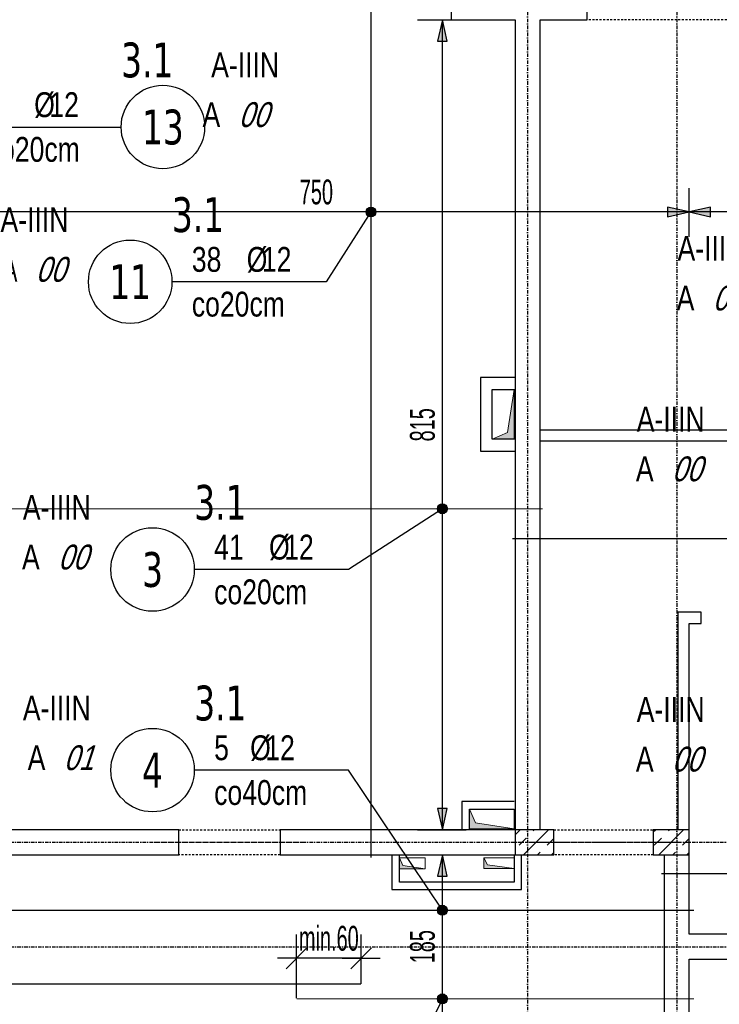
# Model space of a CAD drawing. Header units: millimetres. Extents: x -796 to 5328, y -12126 to -7292.
# Tile 18 of 25: x 1300 to 2004, y -9181 to -8191. Entities that reach past the tile are written whole.
import ezdxf
from ezdxf.enums import TextEntityAlignment as Align

# ---------------------------------------------------------------- set-up
doc = ezdxf.new("R2010")
doc.units = ezdxf.units.MM
doc.header["$LTSCALE"] = 10
doc.linetypes.add('MO', pattern=[0.7, 0.35, -0.17, 0.01, -0.17])
doc.linetypes.add('MP', pattern=[0.36, 0.2, -0.16])
for name, color, linetype in [('BA_szr', 1, 'Continuous'), ('BA_wym', 1, 'Continuous'), ('BD_lpm', 1, 'MP'), ('BD_osm', 1, 'MO'), ('BD_wic', 1, 'Continuous'), ('BD_wig', 3, 'Continuous'), ('BZ_odn', 1, 'Continuous'), ('BZ_opi1', 7, 'Continuous'), ('BZ_opi2', 4, 'Continuous'), ('BZ_P_wid', 3, 'Continuous'), ('BZ_wym', 1, 'Continuous')]:
    doc.layers.add(name, color=color, linetype=linetype)
doc.layers.add('BZ_pom', color=6, linetype='Continuous', plot=False)
doc.layers.add('Nowe_A-Przebicia_Nr_pióra__1', color=7, linetype='Continuous', lineweight=13)
doc.layers.add('Nowe_A-Ściany-Zewnętrzne_Nr_pióra__47', color=7, linetype='Continuous', lineweight=15)
doc.layers.add('Nowe_A-Przebicia_Nr_pióra__102', color=7, linetype='Continuous', lineweight=5, true_color=0xcccccc)
doc.styles.add('BIKTBG', font='tahoma.ttf', dxfattribs={"width": 0.85})
doc.styles.add('BIKTS', font='bikromsw.shx', dxfattribs={"width": 0.8})
doc.styles.add('BIKWYM', font='bikromsw.shx', dxfattribs={"width": 0.6})
doc.dimstyles.new('BA_KR_100_cm', dxfattribs={"dimtxt": 25, "dimasz": 1.666667, "dimexe": 24, "dimexo": 0, "dimgap": 0, "dimtad": 0, "dimdec": 1, "dimrnd": 0.5, "dimzin": 9, "dimdsep": 46, "dimtxsty": 'BIKWYM', "dimblk": 'WYM-KR', "dimcen": 0, "dimdle": 20, "dimclrd": 256, "dimclre": 256, "dimclrt": 2, "dimadec": 0, "dimazin": 0, "dimtfac": 0.033333, "dimtdec": 1, "dimtmove": 0, "dimatfit": 3, "dimldrblk": 'WYM-KR', "dimfxl": 25, "dimfxlon": 1, "dimtvp": 0.8, "dimtolj": 1, "dimarcsym": 0})
doc.dimstyles.new('BZ_KP_100_cm', dxfattribs={"dimtxt": 25, "dimasz": 1.666667, "dimexe": 24, "dimexo": 0, "dimgap": 0, "dimtad": 0, "dimdec": 1, "dimrnd": 0.5, "dimzin": 9, "dimdsep": 46, "dimtxsty": 'BIKWYM', "dimblk": 'WYM-KR', "dimblk1": 'WYM-KP', "dimblk2": 'WYM-KP', "dimsah": 1, "dimcen": 0, "dimdle": 20, "dimclrd": 256, "dimclre": 256, "dimclrt": 7, "dimadec": 0, "dimazin": 0, "dimtfac": 0.033333, "dimtdec": 1, "dimtmove": 0, "dimatfit": 3, "dimldrblk": 'WYM-KP', "dimfxl": 1, "dimtvp": 0.8, "dimtolj": 1, "dimarcsym": 0})
doc.dimstyles.new('BZ_KR_100_cm', dxfattribs={"dimtxt": 25, "dimasz": 1.666667, "dimexe": 24, "dimexo": 0, "dimgap": 0, "dimtad": 0, "dimdec": 1, "dimrnd": 0.5, "dimzin": 9, "dimdsep": 46, "dimtxsty": 'BIKWYM', "dimblk": 'WYM-KR', "dimcen": 0, "dimdle": 20, "dimclrd": 256, "dimclre": 256, "dimclrt": 7, "dimadec": 0, "dimazin": 0, "dimtfac": 0.033333, "dimtdec": 1, "dimtmove": 0, "dimatfit": 3, "dimldrblk": 'WYM-KR', "dimfxl": 1, "dimtvp": 0.8, "dimtolj": 1, "dimarcsym": 0})
doc.dimstyles.new('BZ_ST_100_cm', dxfattribs={"dimtxt": 25, "dimasz": 1.666667, "dimexe": 24, "dimexo": 0, "dimgap": 0, "dimtad": 0, "dimdec": 1, "dimrnd": 0.5, "dimdsep": 46, "dimtxsty": 'BIKWYM', "dimblk": 'WYM-ST', "dimcen": 0, "dimdle": 20, "dimclrd": 256, "dimclre": 256, "dimclrt": 7, "dimadec": 0, "dimazin": 0, "dimtfac": 0.033333, "dimtdec": 1, "dimtix": 1, "dimtmove": 2, "dimatfit": 3, "dimldrblk": 'WYM-ST', "dimfxl": 25, "dimfxlon": 1, "dimtvp": 0.8, "dimtolj": 1, "dimtzin": 0, "dimarcsym": 0})

# ---------------------------------------------------------------- blocks, each defined once
blk = doc.blocks.new('WYM-KR')
at = {"color": 7, "linetype": 'ByBlock'}
blk.add_line((6.24, 6.24), (-6.24, -6.24), dxfattribs=at)
at = {"linetype": 'ByBlock'}
blk.add_line((11.52, 0), (-11.52, 0), dxfattribs=at)
blk = doc.blocks.new('*D168')
at = {"layer": 'BA_wym', "lineweight": -2}
for p, q in [((2959.52, -8114.57), (3008.52, -8114.57)), ((2984.52, -8116.23), (2984.52, -10159.9)), ((2959.52, -10161.57), (3008.52, -10161.57))]:
    blk.add_line(p, q, dxfattribs=at)
at = {"layer": 'Defpoints', "color": 0}
for p in [(1823.52, -8114.57), (2513.52, -10161.57), (2984.52, -10161.57)]:
    blk.add_point(p, dxfattribs=at)
at = {"layer": 'BA_wym', "lineweight": -2, "xscale": 1.666666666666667, "yscale": 1.666666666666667, "zscale": 1.666666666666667}
for p, rotation in [((2984.52, -8114.57), 90), ((2984.52, -10161.57), 270)]:
    blk.add_blockref('WYM-KR', p, dxfattribs=dict(at, rotation=rotation))
at = {"layer": 'BA_wym', "color": 2, "insert": (2964.52, -9138.07), "char_height": 25, "attachment_point": 5, "rotation": 90, "style": 'BIKWYM'}
blk.add_mtext('\\A1;2047', dxfattribs=at)
blk = doc.blocks.new('*D173')
at = {"layer": 'BA_wym', "lineweight": -2}
for p, q in [((-262.48, -7734.56), (-262.48, -7670.56)), ((2684.52, -7734.56), (2684.52, -7670.56)), ((-260.82, -7694.56), (2682.85, -7694.56))]:
    blk.add_line(p, q, dxfattribs=at)
at = {"layer": 'Defpoints', "color": 0}
for p in [(2684.52, -7694.56), (-262.48, -8428.07), (2684.52, -8428.07)]:
    blk.add_point(p, dxfattribs=at)
at = {"layer": 'BA_wym', "lineweight": -2, "xscale": 1.666666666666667, "yscale": 1.666666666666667, "zscale": 1.666666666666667, "rotation": 180}
blk.add_blockref('WYM-KR', (-262.48, -7694.56), dxfattribs=at)
at = {"layer": 'BA_wym', "lineweight": -2, "xscale": 1.666666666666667, "yscale": 1.666666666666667, "zscale": 1.666666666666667}
blk.add_blockref('WYM-KR', (2684.52, -7694.56), dxfattribs=at)
at = {"layer": 'BA_wym', "color": 2, "insert": (1211.02, -7674.56), "char_height": 25, "attachment_point": 5, "style": 'BIKWYM'}
blk.add_mtext('\\A1;2947', dxfattribs=at)
blk = doc.blocks.new('*D179')
at = {"layer": 'BA_wym', "lineweight": -2}
for p, q in [((-262.48, -10527.02), (-262.48, -10591.02)), ((2684.52, -10527.02), (2684.52, -10591.02)), ((-260.82, -10567.02), (2682.85, -10567.02))]:
    blk.add_line(p, q, dxfattribs=at)
at = {"layer": 'Defpoints', "color": 0}
for p in [(-262.48, -9063.07), (2684.52, -9063.07), (2684.52, -10567.02)]:
    blk.add_point(p, dxfattribs=at)
at = {"layer": 'BA_wym', "lineweight": -2, "xscale": 1.666666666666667, "yscale": 1.666666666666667, "zscale": 1.666666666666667, "rotation": 180}
blk.add_blockref('WYM-KR', (-262.48, -10567.02), dxfattribs=at)
at = {"layer": 'BA_wym', "lineweight": -2, "xscale": 1.666666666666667, "yscale": 1.666666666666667, "zscale": 1.666666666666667}
blk.add_blockref('WYM-KR', (2684.52, -10567.02), dxfattribs=at)
at = {"layer": 'BA_wym', "color": 2, "insert": (1211.02, -10547.02), "char_height": 25, "attachment_point": 5, "style": 'BIKWYM'}
blk.add_mtext('\\A1;2947', dxfattribs=at)
blk = doc.blocks.new('WYM-ST')
blk.add_hatch(color=256).paths.add_polyline_path([(-13, 2.88), (0, 0), (-13, -2.88)])
blk.add_lwpolyline([(0, 0), (-13, 2.88), (-13, -2.88), (0, 0)])
blk = doc.blocks.new('*D203')
at = {"layer": 'BA_wym', "lineweight": -2}
for p, q in [((2290.49, -9135.57), (2339.49, -9135.57)), ((2315.49, -9238.9), (2315.49, -9137.23)), ((2290.49, -9240.57), (2339.49, -9240.57))]:
    blk.add_line(p, q, dxfattribs=at)
at = {"layer": 'Defpoints', "color": 0}
for p in [(1973.52, -9135.57), (2315.49, -9135.57), (1973.52, -9240.57)]:
    blk.add_point(p, dxfattribs=at)
at = {"layer": 'BA_wym', "lineweight": -2, "xscale": 1.666666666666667, "yscale": 1.666666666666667, "zscale": 1.666666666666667}
for p, rotation in [((2315.49, -9135.57), 90), ((2315.49, -9240.57), 270)]:
    blk.add_blockref('WYM-ST', p, dxfattribs=dict(at, rotation=rotation))
at = {"layer": 'BA_wym', "color": 7, "insert": (2295.49, -9188.07), "char_height": 25, "attachment_point": 5, "rotation": 90, "style": 'BIKWYM'}
blk.add_mtext('\\A1;105', dxfattribs=at)
blk = doc.blocks.new('*D204')
at = {"layer": 'BA_wym', "lineweight": -2}
for p, q in [((2290.49, -9005.57), (2339.49, -9005.57)), ((2315.49, -9108.9), (2315.49, -9007.23)), ((2290.49, -9110.57), (2339.49, -9110.57))]:
    blk.add_line(p, q, dxfattribs=at)
at = {"layer": 'Defpoints', "color": 0}
for p in [(1973.52, -9005.57), (2315.49, -9005.57), (1973.52, -9110.57)]:
    blk.add_point(p, dxfattribs=at)
at = {"layer": 'BA_wym', "lineweight": -2, "xscale": 1.666666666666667, "yscale": 1.666666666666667, "zscale": 1.666666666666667}
for p, rotation in [((2315.49, -9005.57), 90), ((2315.49, -9110.57), 270)]:
    blk.add_blockref('WYM-ST', p, dxfattribs=dict(at, rotation=rotation))
at = {"layer": 'BA_wym', "color": 7, "insert": (2295.49, -9058.07), "char_height": 25, "attachment_point": 5, "rotation": 90, "style": 'BIKWYM'}
blk.add_mtext('\\A1;105', dxfattribs=at)
blk = doc.blocks.new('*D205')
at = {"layer": 'BA_wym', "lineweight": -2}
for p, q in [((2340.49, -8190.57), (2291.49, -8190.57)), ((2315.49, -9003.9), (2315.49, -8192.23)), ((2290.49, -9005.57), (2339.49, -9005.57))]:
    blk.add_line(p, q, dxfattribs=at)
at = {"layer": 'Defpoints', "color": 0}
for p in [(2315.49, -8190.57), (2488.52, -8190.57), (1973.52, -9005.57)]:
    blk.add_point(p, dxfattribs=at)
at = {"layer": 'BA_wym', "lineweight": -2, "xscale": 1.666666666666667, "yscale": 1.666666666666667, "zscale": 1.666666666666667}
for p, rotation in [((2315.49, -8190.57), 90), ((2315.49, -9005.57), 270)]:
    blk.add_blockref('WYM-ST', p, dxfattribs=dict(at, rotation=rotation))
at = {"layer": 'BA_wym', "color": 7, "insert": (2295.49, -8598.07), "char_height": 25, "attachment_point": 5, "rotation": 90, "style": 'BIKWYM'}
blk.add_mtext('\\A1;815', dxfattribs=at)
blk = doc.blocks.new('bik_BlkOpPret', base_point=(1524.45, 7050.26))
at = {"layer": 'BZ_opi1', "style": 'BIKTS', "width": 0.6}
for tag, p in [('SZTUK', (1533.83, 7057.76)), ('PRZEDR_FI', (1554.72, 7057.76)), ('PRZEKROJ', (1563.29, 7057.76)), ('PRZEDR_L', (1533.83, 7024.01)), ('DLUGOSC', (1568.65, 7024.01)), ('UWAGA', (1533.83, 6997.76))]:
    blk.add_attdef(tag, p, '', height=18.75, dxfattribs=at)
at = {"layer": 'BZ_opi2', "style": 'BIKTBG', "width": 0.6}
blk.add_attdef('NUMER', text='', height=26.25, dxfattribs=at).set_placement((1620.77, 7050.26), align=Align.MIDDLE_CENTER)
at = {"layer": 'BZ_pom', "width": 0.6}
for tag, p, height, style in [('POZYCJA', (1589.27, 7087.76), 26.25, 'BIKTBG'), ('GATUNEK', (1630.22, 7087.76), 18.75, 'BIKTS'), ('METODA_L', (1639.09, 7050.26), 18.75, 'BIKTS'), ('EURO_KOD', (1663.74, 7050.26), 18.75, 'BIKTS')]:
    blk.add_attdef(tag, p, '', height=height, dxfattribs=dict(at, style=style))
at = {"layer": 'BZ_wym', "width": 0.6}
for tag, p, height, style, flags in [('PRZEDR_NR', (1533.83, 6969.63), 26.25, 'BIKTBG', 1), ('PRZEDR_SZT', (1533.83, 6941.51), 18.75, 'BIKTS', 1), ('TYP_PRETA', (1533.83, 6913.38), 18.75, 'BIKTS', 3), ('EURO_KOD_SEGMENTY', (1567.58, 6885.26), 18.75, 'BIKTS', 3), ('HAK_1', (1533.83, 6857.13), 18.75, 'BIKTS', 3), ('HAK_2', (1533.83, 6829.01), 18.75, 'BIKTS', 3), ('ID', (1533.83, 6800.88), 18.75, 'BIKTS', 3), ('ID_C', (1533.83, 6772.76), 18.75, 'BIKTS', 3), ('b_atr_0', (1533.83, 6744.63), 18.75, 'BIKTS', 3)]:
    blk.add_attdef(tag, p, '', height=height, dxfattribs=dict(at, style=style, flags=flags))
blk = doc.blocks.new('*D206')
at = {"layer": 'BA_wym', "lineweight": -2}
for p, q in [((1700.28, -8190.57), (1749.28, -8190.57)), ((1725.28, -9003.9), (1725.28, -8192.23)), ((1700.28, -9005.57), (1749.28, -9005.57))]:
    blk.add_line(p, q, dxfattribs=at)
at = {"layer": 'Defpoints', "color": 0}
for p in [(1543.36, -8190.57), (1725.28, -8190.57), (1543.36, -9005.57)]:
    blk.add_point(p, dxfattribs=at)
at = {"layer": 'BA_wym', "lineweight": -2, "xscale": 1.666666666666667, "yscale": 1.666666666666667, "zscale": 1.666666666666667}
for p, rotation in [((1725.28, -8190.57), 90), ((1725.28, -9005.57), 270)]:
    blk.add_blockref('WYM-ST', p, dxfattribs=dict(at, rotation=rotation))
at = {"layer": 'BA_wym', "color": 7, "insert": (1705.28, -8598.07), "char_height": 25, "attachment_point": 5, "rotation": 90, "style": 'BIKWYM'}
blk.add_mtext('\\A1;815', dxfattribs=at)
blk = doc.blocks.new('*D208')
at = {"layer": 'BA_wym', "lineweight": -2}
for p, q in [((1700.28, -9030.57), (1749.28, -9030.57)), ((1725.28, -9213.9), (1725.28, -9032.23)), ((1700.28, -9215.57), (1749.28, -9215.57))]:
    blk.add_line(p, q, dxfattribs=at)
at = {"layer": 'Defpoints', "color": 0}
for p in [(1357.54, -9030.57), (1725.28, -9030.57), (1357.54, -9215.57)]:
    blk.add_point(p, dxfattribs=at)
at = {"layer": 'BA_wym', "lineweight": -2, "xscale": 1.666666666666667, "yscale": 1.666666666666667, "zscale": 1.666666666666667}
for p, rotation in [((1725.28, -9030.57), 90), ((1725.28, -9215.57), 270)]:
    blk.add_blockref('WYM-ST', p, dxfattribs=dict(at, rotation=rotation))
at = {"layer": 'BA_wym', "color": 7, "insert": (1705.28, -9123.07), "char_height": 25, "attachment_point": 5, "rotation": 90, "style": 'BIKWYM'}
blk.add_mtext('\\A1;185', dxfattribs=at)
blk = doc.blocks.new('WYM-KP')
blk.add_hatch(color=256).paths.add_polyline_path([(3, 0, 1), (-3, 0, 1)])
blk.add_circle((0, 0), 3)
blk = doc.blocks.new('*D210')
at = {"layer": 'BZ_wym', "lineweight": -2}
for p, q in [((1578.52, -9174.77), (1578.52, -9110.77)), ((1643.52, -9160.55), (1643.52, -9110.77)), ((1576.85, -9134.77), (1575.18, -9134.77)), ((1643.52, -9134.77), (1578.52, -9134.77)), ((1645.18, -9134.77), (1646.85, -9134.77))]:
    blk.add_line(p, q, dxfattribs=at)
at = {"layer": 'Defpoints', "color": 0}
for p in [(1578.52, -9134.77), (1643.52, -9160.55), (1578.52, -9175.55)]:
    blk.add_point(p, dxfattribs=at)
at = {"layer": 'BZ_wym', "lineweight": -2, "xscale": 1.666666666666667, "yscale": 1.666666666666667, "zscale": 1.666666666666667}
blk.add_blockref('WYM-KR', (1578.52, -9134.77), dxfattribs=at)
at = {"layer": 'BZ_wym', "lineweight": -2, "xscale": 1.666666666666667, "yscale": 1.666666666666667, "zscale": 1.666666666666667, "rotation": 180}
blk.add_blockref('WYM-KR', (1643.52, -9134.77), dxfattribs=at)
at = {"layer": 'BZ_wym', "color": 7, "insert": (1611.02, -9114.77), "char_height": 25, "attachment_point": 5, "style": 'BIKWYM'}
blk.add_mtext('\\A1;\\Fbikromsw.shx|c1;min.60', dxfattribs=at)
blk = doc.blocks.new('*D190')
at = {"layer": 'BA_wym', "lineweight": -2}
for p, q in [((1973.52, -9510.69), (1973.52, -9559.69)), ((2488.52, -9510.69), (2488.52, -9559.69)), ((2486.85, -9535.69), (1975.18, -9535.69))]:
    blk.add_line(p, q, dxfattribs=at)
at = {"layer": 'Defpoints', "color": 0}
for p in [(2488.52, -9135.57), (1973.52, -9240.57), (1973.52, -9535.69)]:
    blk.add_point(p, dxfattribs=at)
at = {"layer": 'BA_wym', "lineweight": -2, "xscale": 1.666666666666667, "yscale": 1.666666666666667, "zscale": 1.666666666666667, "rotation": 180}
blk.add_blockref('WYM-ST', (1973.52, -9535.69), dxfattribs=at)
at = {"layer": 'BA_wym', "lineweight": -2, "xscale": 1.666666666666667, "yscale": 1.666666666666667, "zscale": 1.666666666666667}
blk.add_blockref('WYM-ST', (2488.52, -9535.69), dxfattribs=at)
at = {"layer": 'BA_wym', "color": 7, "insert": (2205.3, -9515.69), "char_height": 25, "attachment_point": 5, "style": 'BIKWYM'}
blk.add_mtext('\\A1;515', dxfattribs=at)
blk = doc.blocks.new('*D194')
at = {"layer": 'BA_wym', "lineweight": -2}
for p, q in [((1223.52, -8409.01), (1223.52, -8360.01)), ((1973.52, -8409.01), (1973.52, -8360.01)), ((1971.85, -8384.01), (1225.18, -8384.01))]:
    blk.add_line(p, q, dxfattribs=at)
at = {"layer": 'Defpoints', "color": 0}
for p in [(1223.52, -8384.01), (1223.52, -9010.99), (1973.52, -9010.99)]:
    blk.add_point(p, dxfattribs=at)
at = {"layer": 'BA_wym', "lineweight": -2, "xscale": 1.666666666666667, "yscale": 1.666666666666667, "zscale": 1.666666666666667}
for p, rotation in [((1223.52, -8384.01), 179.99999927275), ((1973.52, -8384.01), 359.99999927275)]:
    blk.add_blockref('WYM-ST', p, dxfattribs=dict(at, rotation=rotation))
at = {"layer": 'BA_wym', "color": 7, "insert": (1598.52, -8364.01), "char_height": 25, "attachment_point": 5, "rotation": 360, "style": 'BIKWYM'}
blk.add_mtext('\\A1;750', dxfattribs=at)
blk = doc.blocks.new('*D195')
at = {"layer": 'BA_wym', "lineweight": -2}
for p, q in [((1973.52, -8409.01), (1973.52, -8360.01)), ((2488.52, -8409.01), (2488.52, -8360.01)), ((2486.85, -8384.01), (1975.18, -8384.01))]:
    blk.add_line(p, q, dxfattribs=at)
at = {"layer": 'Defpoints', "color": 0}
for p in [(1973.52, -8384.01), (1973.52, -9010.99), (2488.52, -9115.99)]:
    blk.add_point(p, dxfattribs=at)
at = {"layer": 'BA_wym', "lineweight": -2, "xscale": 1.666666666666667, "yscale": 1.666666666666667, "zscale": 1.666666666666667}
for p, rotation in [((1973.52, -8384.01), 179.9999992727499), ((2488.52, -8384.01), 359.9999992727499)]:
    blk.add_blockref('WYM-ST', p, dxfattribs=dict(at, rotation=rotation))
at = {"layer": 'BA_wym', "color": 7, "insert": (2231.02, -8364.01), "char_height": 25, "attachment_point": 5, "rotation": 360, "style": 'BIKWYM'}
blk.add_mtext('\\A1;515', dxfattribs=at)

msp = doc.modelspace()

# ---------------------------------------------------------------- hatches: boundary and pattern name
at = {"layer": 'BA_szr'}
h = msp.add_hatch(dxfattribs=at)
h.set_pattern_fill('BIK_ZELBET', color=256, scale=100, angle=45, pattern_type=2)
h.set_pattern_definition([(45, (-9815.26, -10074.417), (-14.142136, 14.142136), []), (45, (-9822.33, -10067.346), (-14.142136, 14.142136), [10, -10])])
h.paths.add_polyline_path([(1798.52, -9030.57), (1837.52, -9030.57), (1837.52, -9005.57), (1798.52, -9005.57)])
h = msp.add_hatch(dxfattribs=at)
h.set_pattern_fill('BIK_ZELBET', color=256, scale=100, angle=45, pattern_type=2)
h.set_pattern_definition([(45, (-9679.26, -10074.417), (-14.142136, 14.142136), []), (45, (-9686.33, -10067.346), (-14.142136, 14.142136), [10, -10])])
h.paths.add_polyline_path([(1937.52, -9030.57), (1973.52, -9030.57), (1973.52, -9005.57), (1937.52, -9005.57)])
at = {"layer": 'Nowe_A-Przebicia_Nr_pióra__102', "linetype": 'Continuous', "lineweight": 5, "true_color": 0xcccccc}
for points in [[(1775.52, -8612.57), (1797.52, -8612.57), (1797.52, -8562.57), (1790.82, -8605.86)], [(1797.52, -9004.57), (1752.52, -9004.57), (1752.52, -8984.57), (1758.58, -8998.5)], [(1708.02, -9044.79), (1682.02, -9044.79), (1682.02, -9033.79), (1685.43, -9041.37)], [(1797.52, -9044.54), (1767.02, -9044.54), (1767.02, -9033.54), (1770.72, -9040.84)]]:
    msp.add_hatch(color=254, dxfattribs=at).paths.add_polyline_path(points)

# ---------------------------------------------------------------- linework, layer by layer
at = {"layer": 'BD_lpm'}
for points in [[(2051.02, -8190.57), (1871.02, -8190.57), (1871.02, -8165.57), (2051.02, -8165.57)], [(1562.02, -9030.57), (1460.02, -9030.57), (1460.02, -9005.57), (1562.02, -9005.57)], [(1937.52, -9030.57), (1837.52, -9030.57), (1837.52, -9005.57), (1937.52, -9005.57)]]:
    msp.add_lwpolyline(points, close=True, dxfattribs=at)
at = {"layer": 'BD_osm', "color": 5}
for p, q in [((1435.02, -9018.07), (1587.02, -9018.07)), ((1812.52, -9018.07), (1962.52, -9018.07))]:
    msp.add_line(p, q, dxfattribs=at)
at = {"layer": 'BD_osm'}
for points in [[(1811.02, -7594.56), (1811.02, -10667.02)], [(1961.02, -7594.56), (1961.02, -10667.02)], [(-662.48, -9018.07), (3084.52, -9018.07)], [(-662.48, -9123.07), (3084.52, -9123.07)]]:
    msp.add_lwpolyline(points, dxfattribs=at)
at = {"layer": 'BD_wic', "color": 8}
for points in [[(1823.52, -8603.07), (2095.52, -8603.07), (2095.52, -8531.07), (2107.02, -8531.07), (2107.02, -8665.57), (2095.52, -8665.57), (2095.52, -8614.57), (1823.52, -8614.57)], [(1798.52, -8550.57), (1763.52, -8550.57), (1763.52, -8624.57), (1798.52, -8624.57)], [(1798.52, -8612.57), (1775.52, -8612.57), (1775.52, -8562.57), (1798.52, -8562.57)], [(1973.52, -9005.57), (1973.52, -8798.07), (1985.52, -8798.07), (1985.52, -8786.57), (1962.02, -8786.57), (1962.02, -9005.57)], [(1797.52, -8977.07), (1745.02, -8977.07), (1745.02, -9004.57)], [(1752.52, -9004.57), (1752.52, -8984.57), (1797.52, -8984.57)], [(1674.52, -9031.57), (1674.52, -9065.57), (1805.04, -9065.57), (1805.04, -9031.57)], [(1797.52, -9031.57), (1797.54, -9058.07), (1682.02, -9058.07), (1682.02, -9031.57)]]:
    msp.add_lwpolyline(points, dxfattribs=at)
at = {"layer": 'BD_wig'}
for points in [[(1871.02, -8190.57), (1871.02, -8165.57), (1823.52, -8165.57), (1823.52, -8114.57), (1798.52, -8114.57), (1798.52, -8165.57), (1734.02, -8165.57), (1734.02, -8190.57), (1798.52, -8190.57), (1798.52, -9005.57), (1562.02, -9005.57), (1562.02, -9030.57), (1837.52, -9030.57), (1837.52, -9005.57), (1823.52, -9005.57), (1823.52, -8190.57), (1871.02, -8190.57)], [(807.52, -9030.57), (1460.02, -9030.57), (1460.02, -9005.57), (1223.52, -9005.57)], [(2488.52, -9273.07), (2513.52, -9273.07), (2513.52, -9013.07), (2488.52, -9013.07), (2488.52, -9110.57), (1973.52, -9110.57), (1973.52, -9005.57), (1937.52, -9005.57), (1937.52, -9030.57), (1948.52, -9030.57), (1948.52, -9215.57), (1937.52, -9215.57), (1937.52, -9240.57), (1973.52, -9240.57), (1973.52, -9135.57), (2488.52, -9135.57), (2488.52, -9273.07)]]:
    msp.add_lwpolyline(points, dxfattribs=at)
for points in [[(1798.52, -9030.57), (1837.52, -9030.57), (1837.52, -9005.57), (1798.52, -9005.57)], [(1937.52, -9030.57), (1973.52, -9030.57), (1973.52, -9005.57), (1937.52, -9005.57)]]:
    msp.add_lwpolyline(points, close=True, dxfattribs=at)
at = {"layer": 'BZ_odn'}
for centre in [(1444.06, -8298.53), (1411.18, -8454.19), (1433.66, -8743.62), (1433.66, -8945.45)]:
    msp.add_circle(centre, 42, dxfattribs=at)
at = {"layer": 'BZ_P_wid', "const_width": 1.2}
for points in [[(1653.46, -9033.57), (1653.46, -8168.57)], [(1196.02, -8682.56), (1826.02, -8682.56)], [(2510.52, -8712.56), (1795.52, -8712.56)], [(2510.52, -9049.65), (1945.52, -9049.65)], [(1978.52, -9086.39), (778.52, -9086.39)], [(443.52, -9160.55), (1643.52, -9160.55)], [(1578.52, -9175.55), (1978.52, -9175.55)]]:
    msp.add_lwpolyline(points, dxfattribs=at)
at = {"layer": 'Nowe_A-Przebicia_Nr_pióra__1', "color": 7, "linetype": 'Continuous', "lineweight": 13}
for p, q in [((1790.82, -8605.86), (1797.52, -8562.57)), ((1797.52, -8612.57), (1797.52, -8562.57)), ((1775.52, -8612.57), (1790.82, -8605.86)), ((1758.58, -8998.5), (1752.52, -8984.57)), ((1752.52, -8984.57), (1797.52, -8984.57)), ((1752.52, -9004.57), (1752.52, -8984.57)), ((1797.52, -8984.57), (1797.52, -9004.57)), ((1797.52, -9004.57), (1758.58, -8998.5)), ((1797.52, -9004.57), (1752.52, -9004.57)), ((1685.43, -9041.37), (1682.02, -9033.79)), ((1682.02, -9033.79), (1708.02, -9033.79)), ((1682.02, -9044.79), (1682.02, -9033.79)), ((1708.02, -9044.79), (1685.43, -9041.37)), ((1708.02, -9033.79), (1708.02, -9044.79)), ((1770.72, -9040.84), (1767.02, -9033.54)), ((1767.02, -9033.54), (1797.52, -9033.54)), ((1767.02, -9044.54), (1767.02, -9033.54)), ((1797.52, -9044.54), (1770.72, -9040.84)), ((1797.52, -9033.54), (1797.52, -9044.54)), ((1708.02, -9044.79), (1682.02, -9044.79)), ((1797.52, -9044.54), (1767.02, -9044.54))]:
    msp.add_line(p, q, dxfattribs=at)
at = {"layer": 'Nowe_A-Ściany-Zewnętrzne_Nr_pióra__47', "color": 7, "linetype": 'Continuous', "lineweight": 15}
for p, q in [((1775.52, -8562.57), (1797.52, -8562.57)), ((1775.52, -8612.57), (1775.52, -8562.57)), ((1797.52, -8612.57), (1775.52, -8612.57))]:
    msp.add_line(p, q, dxfattribs=at)

# ---------------------------------------------------------------- block references
ref = msp.add_blockref('bik_BlkOpPret', (1246.83, -8298.53))
ref.add_attrib('NUMER', '13', dxfattribs={"layer": 'BZ_opi2', "height": 35, "style": 'BIKTBG', "width": 0.8}).set_placement((1444.06, -8298.53), align=Align.MIDDLE_CENTER)
ref.add_attrib('POZYCJA', '3.1', (1402.06, -8248.53), dxfattribs={"layer": 'BZ_pom', "height": 35, "style": 'BIKTBG', "width": 0.8})
ref.add_attrib('SZTUK', '14', (1259.33, -8288.53), dxfattribs={"layer": 'BZ_opi1', "height": 25, "style": 'BIKTS', "width": 0.8})
ref.add_attrib('GATUNEK', 'A-IIIN', (1492.65, -8248.53), dxfattribs={"layer": 'BZ_pom', "height": 25, "style": 'BIKTS', "width": 0.8})
ref.add_attrib('PRZEKROJ', '12', (1329.8, -8288.53), dxfattribs={"layer": 'BZ_opi1', "height": 25, "style": 'BIKTS', "width": 0.8})
ref.add_attrib('UWAGA', 'co20cm', (1266.83, -8333.53), dxfattribs={"layer": 'BZ_opi1', "height": 25, "style": 'BIKTS', "width": 0.8})
ref.add_attrib('METODA_L', 'A', (1483.97, -8298.53), dxfattribs={"layer": 'BZ_pom', "height": 25, "style": 'BIKTS', "width": 0.8})
ref.add_attrib('PRZEDR_FI', '%%c', (1314.56, -8288.53), dxfattribs={"layer": 'BZ_opi1', "height": 25, "style": 'BIKTS', "width": 0.8})
ref.add_attrib('EURO_KOD', '00', (1520.16, -8298.53), dxfattribs={"layer": 'BZ_pom', "height": 25, "style": 'BIKTS', "oblique": 18, "width": 0.8})
ref = msp.add_blockref('bik_BlkOpPret', (1608.42, -8454.19), dxfattribs=dict(rotation=7.271689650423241e-07))
ref.add_attrib('NUMER', '11', dxfattribs={"layer": 'BZ_opi2', "height": 35, "rotation": 0, "style": 'BIKTBG', "width": 0.8}).set_placement((1411.18, -8454.19), align=Align.MIDDLE_CENTER)
ref.add_attrib('POZYCJA', '3.1', (1453.18, -8404.19), dxfattribs={"layer": 'BZ_pom', "height": 35, "rotation": 0, "style": 'BIKTBG', "width": 0.8})
ref.add_attrib('SZTUK', '38', (1473.18, -8444.19), dxfattribs={"layer": 'BZ_opi1', "height": 25, "rotation": 0, "style": 'BIKTS', "width": 0.8})
ref.add_attrib('GATUNEK', 'A-IIIN', (1280.69, -8404.19), dxfattribs={"layer": 'BZ_pom', "height": 25, "rotation": 0, "style": 'BIKTS', "width": 0.8})
ref.add_attrib('PRZEKROJ', '12', (1543.66, -8444.19), dxfattribs={"layer": 'BZ_opi1', "height": 25, "rotation": 0, "style": 'BIKTS', "width": 0.8})
ref.add_attrib('UWAGA', 'co20cm', (1473.18, -8489.19), dxfattribs={"layer": 'BZ_opi1', "height": 25, "rotation": 0, "style": 'BIKTS', "width": 0.8})
ref.add_attrib('METODA_L', 'A', (1279.85, -8454.19), dxfattribs={"layer": 'BZ_pom', "height": 25, "rotation": 0, "style": 'BIKTS', "width": 0.8})
ref.add_attrib('PRZEDR_FI', '%%c', (1528.42, -8444.19), dxfattribs={"layer": 'BZ_opi1', "height": 25, "rotation": 0, "style": 'BIKTS', "width": 0.8})
ref.add_attrib('EURO_KOD', '00', (1316.04, -8454.19), dxfattribs={"layer": 'BZ_pom', "height": 25, "rotation": 0, "style": 'BIKTS', "oblique": 18, "width": 0.8})
ref = msp.add_blockref('bik_BlkOpPret', (2289.61, -8483.07), dxfattribs=dict(rotation=7.271689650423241e-07))
ref.add_attrib('NUMER', '9', dxfattribs={"layer": 'BZ_opi2', "height": 35, "rotation": 0, "style": 'BIKTBG', "width": 0.8}).set_placement((2092.37, -8483.07), align=Align.MIDDLE_CENTER)
ref.add_attrib('POZYCJA', '3.1', (2134.37, -8433.07), dxfattribs={"layer": 'BZ_pom', "height": 35, "rotation": 0, "style": 'BIKTBG', "width": 0.8})
ref.add_attrib('SZTUK', '26', (2154.37, -8473.07), dxfattribs={"layer": 'BZ_opi1', "height": 25, "rotation": 0, "style": 'BIKTS', "width": 0.8})
ref.add_attrib('GATUNEK', 'A-IIIN', (1961.88, -8433.07), dxfattribs={"layer": 'BZ_pom', "height": 25, "rotation": 0, "style": 'BIKTS', "width": 0.8})
ref.add_attrib('PRZEKROJ', '12', (2223.9, -8473.07), dxfattribs={"layer": 'BZ_opi1', "height": 25, "rotation": 0, "style": 'BIKTS', "width": 0.8})
ref.add_attrib('UWAGA', 'co20cm', (2154.37, -8518.07), dxfattribs={"layer": 'BZ_opi1', "height": 25, "rotation": 0, "style": 'BIKTS', "width": 0.8})
ref.add_attrib('METODA_L', 'A', (1961.04, -8483.07), dxfattribs={"layer": 'BZ_pom', "height": 25, "rotation": 0, "style": 'BIKTS', "width": 0.8})
ref.add_attrib('PRZEDR_FI', '%%c', (2208.66, -8473.07), dxfattribs={"layer": 'BZ_opi1', "height": 25, "rotation": 0, "style": 'BIKTS', "width": 0.8})
ref.add_attrib('EURO_KOD', '00', (1997.23, -8483.07), dxfattribs={"layer": 'BZ_pom', "height": 25, "rotation": 0, "style": 'BIKTS', "oblique": 18, "width": 0.8})
ref = msp.add_blockref('bik_BlkOpPret', (2248.56, -8654.88))
ref.add_attrib('NUMER', '1', dxfattribs={"layer": 'BZ_opi2', "height": 35, "style": 'BIKTBG', "width": 0.8}).set_placement((2051.32, -8654.88), align=Align.MIDDLE_CENTER)
ref.add_attrib('POZYCJA', '3.1', (2093.32, -8604.88), dxfattribs={"layer": 'BZ_pom', "height": 35, "style": 'BIKTBG', "width": 0.8})
ref.add_attrib('SZTUK', '41', (2113.32, -8644.88), dxfattribs={"layer": 'BZ_opi1', "height": 25, "style": 'BIKTS', "width": 0.8})
ref.add_attrib('GATUNEK', 'A-IIIN', (1920.83, -8604.88), dxfattribs={"layer": 'BZ_pom', "height": 25, "style": 'BIKTS', "width": 0.8})
ref.add_attrib('PRZEKROJ', '12', (2183.8, -8644.88), dxfattribs={"layer": 'BZ_opi1', "height": 25, "style": 'BIKTS', "width": 0.8})
ref.add_attrib('UWAGA', 'co20cm', (2113.32, -8689.88), dxfattribs={"layer": 'BZ_opi1', "height": 25, "style": 'BIKTS', "width": 0.8})
ref.add_attrib('METODA_L', 'A', (1919.99, -8654.88), dxfattribs={"layer": 'BZ_pom', "height": 25, "style": 'BIKTS', "width": 0.8})
ref.add_attrib('PRZEDR_FI', '%%c', (2168.56, -8644.88), dxfattribs={"layer": 'BZ_opi1', "height": 25, "style": 'BIKTS', "width": 0.8})
ref.add_attrib('EURO_KOD', '00', (1956.18, -8654.88), dxfattribs={"layer": 'BZ_pom', "height": 25, "style": 'BIKTS', "oblique": 18, "width": 0.8})
ref = msp.add_blockref('bik_BlkOpPret', (1630.9, -8743.62))
ref.add_attrib('NUMER', '3', dxfattribs={"layer": 'BZ_opi2', "height": 35, "style": 'BIKTBG', "width": 0.8}).set_placement((1433.66, -8743.62), align=Align.MIDDLE_CENTER)
ref.add_attrib('POZYCJA', '3.1', (1475.66, -8693.62), dxfattribs={"layer": 'BZ_pom', "height": 35, "style": 'BIKTBG', "width": 0.8})
ref.add_attrib('SZTUK', '41', (1495.66, -8733.62), dxfattribs={"layer": 'BZ_opi1', "height": 25, "style": 'BIKTS', "width": 0.8})
ref.add_attrib('GATUNEK', 'A-IIIN', (1303.17, -8693.62), dxfattribs={"layer": 'BZ_pom', "height": 25, "style": 'BIKTS', "width": 0.8})
ref.add_attrib('PRZEKROJ', '12', (1566.14, -8733.62), dxfattribs={"layer": 'BZ_opi1', "height": 25, "style": 'BIKTS', "width": 0.8})
ref.add_attrib('UWAGA', 'co20cm', (1495.66, -8778.62), dxfattribs={"layer": 'BZ_opi1', "height": 25, "style": 'BIKTS', "width": 0.8})
ref.add_attrib('METODA_L', 'A', (1302.33, -8743.62), dxfattribs={"layer": 'BZ_pom', "height": 25, "style": 'BIKTS', "width": 0.8})
ref.add_attrib('PRZEDR_FI', '%%c', (1550.9, -8733.62), dxfattribs={"layer": 'BZ_opi1', "height": 25, "style": 'BIKTS', "width": 0.8})
ref.add_attrib('EURO_KOD', '00', (1338.52, -8743.62), dxfattribs={"layer": 'BZ_pom', "height": 25, "style": 'BIKTS', "oblique": 18, "width": 0.8})
ref = msp.add_blockref('bik_BlkOpPret', (1630.9, -8945.45))
ref.add_attrib('NUMER', '4', dxfattribs={"layer": 'BZ_opi2', "height": 35, "style": 'BIKTBG', "width": 0.8}).set_placement((1433.66, -8945.45), align=Align.MIDDLE_CENTER)
ref.add_attrib('POZYCJA', '3.1', (1475.66, -8895.45), dxfattribs={"layer": 'BZ_pom', "height": 35, "style": 'BIKTBG', "width": 0.8})
ref.add_attrib('SZTUK', '5', (1495.66, -8935.45), dxfattribs={"layer": 'BZ_opi1', "height": 25, "style": 'BIKTS', "width": 0.8})
ref.add_attrib('GATUNEK', 'A-IIIN', (1303.17, -8895.45), dxfattribs={"layer": 'BZ_pom', "height": 25, "style": 'BIKTS', "width": 0.8})
ref.add_attrib('PRZEKROJ', '12', (1547.09, -8935.45), dxfattribs={"layer": 'BZ_opi1', "height": 25, "style": 'BIKTS', "width": 0.8})
ref.add_attrib('UWAGA', 'co40cm', (1495.66, -8980.45), dxfattribs={"layer": 'BZ_opi1', "height": 25, "style": 'BIKTS', "width": 0.8})
ref.add_attrib('METODA_L', 'A', (1308.04, -8945.45), dxfattribs={"layer": 'BZ_pom', "height": 25, "style": 'BIKTS', "width": 0.8})
ref.add_attrib('PRZEDR_FI', '%%c', (1531.85, -8935.45), dxfattribs={"layer": 'BZ_opi1', "height": 25, "style": 'BIKTS', "width": 0.8})
ref.add_attrib('EURO_KOD', '01', (1344.23, -8945.45), dxfattribs={"layer": 'BZ_pom', "height": 25, "style": 'BIKTS', "oblique": 18, "width": 0.8})
ref = msp.add_blockref('bik_BlkOpPret', (2248.56, -8946.87))
ref.add_attrib('NUMER', '2', dxfattribs={"layer": 'BZ_opi2', "height": 35, "style": 'BIKTBG', "width": 0.8}).set_placement((2051.32, -8946.87), align=Align.MIDDLE_CENTER)
ref.add_attrib('POZYCJA', '3.1', (2093.32, -8896.87), dxfattribs={"layer": 'BZ_pom', "height": 35, "style": 'BIKTBG', "width": 0.8})
ref.add_attrib('SZTUK', '6', (2113.32, -8936.87), dxfattribs={"layer": 'BZ_opi1', "height": 25, "style": 'BIKTS', "width": 0.8})
ref.add_attrib('GATUNEK', 'A-IIIN', (1920.83, -8896.87), dxfattribs={"layer": 'BZ_pom', "height": 25, "style": 'BIKTS', "width": 0.8})
ref.add_attrib('PRZEKROJ', '12', (2164.75, -8936.87), dxfattribs={"layer": 'BZ_opi1', "height": 25, "style": 'BIKTS', "width": 0.8})
ref.add_attrib('UWAGA', 'co20cm', (2113.32, -8981.87), dxfattribs={"layer": 'BZ_opi1', "height": 25, "style": 'BIKTS', "width": 0.8})
ref.add_attrib('METODA_L', 'A', (1919.99, -8946.87), dxfattribs={"layer": 'BZ_pom', "height": 25, "style": 'BIKTS', "width": 0.8})
ref.add_attrib('PRZEDR_FI', '%%c', (2149.51, -8936.87), dxfattribs={"layer": 'BZ_opi1', "height": 25, "style": 'BIKTS', "width": 0.8})
ref.add_attrib('EURO_KOD', '00', (1956.18, -8946.87), dxfattribs={"layer": 'BZ_pom', "height": 25, "style": 'BIKTS', "oblique": 18, "width": 0.8})

# ---------------------------------------------------------------- dimensions: what is measured, and where the dimension line sits
at = {"layer": 'BA_wym'}
for base, p1, p2, picture, middle in [((2684.52, -7694.56), (-262.48, -8428.07), (2684.52, -8428.07), '*D173', (1211.02, -7674.56)), ((2684.52, -10567.02), (-262.48, -9063.07), (2684.52, -9063.07), '*D179', (1211.02, -10547.02))]:
    dim = msp.add_linear_dim(base=base, p1=p1, p2=p2, dimstyle='BA_KR_100_cm', override={"dimatfit": 1, "dimfxl": 40}, dxfattribs=at)
    dim.commit()
    dim.dimension.update_dxf_attribs({"geometry": picture, "text_midpoint": middle})
for base, p1, p2, angle, dimstyle, override, picture, middle in [((2984.52, -10161.57), (1823.52, -8114.57), (2513.52, -10161.57), 90, 'BA_KR_100_cm', {"dimatfit": 1}, '*D168', (2964.52, -9138.07)), ((1725.28, -8190.57), (1543.36, -9005.57), (1543.36, -8190.57), 90, 'BZ_ST_100_cm', {"dimrnd": 1, "dimblk": 'WYM-ST'}, '*D206', (1705.28, -8598.07)), ((2315.49, -8190.57), (1973.52, -9005.57), (2488.52, -8190.57), 90, 'BZ_ST_100_cm', {"dimrnd": 1, "dimblk": 'WYM-ST'}, '*D205', (2295.49, -8598.07)), ((1223.52, -8384.01), (1973.52, -9010.99), (1223.52, -9010.99), 360, 'BZ_ST_100_cm', {"dimrnd": 1, "dimblk": 'WYM-ST'}, '*D194', (1598.52, -8364.01)), ((1973.52, -8384.01), (2488.52, -9115.99), (1973.52, -9010.99), 360, 'BZ_ST_100_cm', {"dimrnd": 1, "dimblk": 'WYM-ST'}, '*D195', (2231.02, -8364.01)), ((2315.49, -9005.57), (1973.52, -9110.57), (1973.52, -9005.57), 90, 'BZ_ST_100_cm', {"dimrnd": 1, "dimblk": 'WYM-ST'}, '*D204', (2295.49, -9058.07)), ((1725.28, -9030.57), (1357.54, -9215.57), (1357.54, -9030.57), 90, 'BZ_ST_100_cm', {"dimrnd": 1, "dimblk": 'WYM-ST'}, '*D208', (1705.28, -9123.07)), ((2315.49, -9135.57), (1973.52, -9240.57), (1973.52, -9135.57), 90, 'BZ_ST_100_cm', {"dimrnd": 1, "dimblk": 'WYM-ST'}, '*D203', (2295.49, -9188.07))]:
    dim = msp.add_linear_dim(base=base, p1=p1, p2=p2, angle=angle, dimstyle=dimstyle, override=override, dxfattribs=at)
    dim.commit()
    dim.dimension.update_dxf_attribs({"geometry": picture, "text_midpoint": middle})
dim = msp.add_linear_dim(base=(1973.52, -9535.69), p1=(2488.52, -9135.57), p2=(1973.52, -9240.57), dimstyle='BZ_ST_100_cm', override={"dimrnd": 1, "dimblk": 'WYM-ST'}, dxfattribs=at)
dim.commit()
dim.dimension.update_dxf_attribs({"geometry": '*D190', "text_midpoint": (2205.3, -9515.69), "dimtype": 160})
at = {"layer": 'BZ_wym'}
dim = msp.add_linear_dim(base=(1578.52, -9134.77), p1=(1643.52, -9160.55), p2=(1578.52, -9175.55), text='\\Fbikromsw.shx|c1;min.60', dimstyle='BZ_KR_100_cm', override={"dimtxsty": 'BIKWYM', "dimatfit": 1, "dimfxl": 40, "dimfxlon": 1}, dxfattribs=at)
dim.commit()
dim.dimension.update_dxf_attribs({"geometry": '*D210', "text_midpoint": (1611.02, -9134.77), "dimtype": 160})

# ---------------------------------------------------------------- leaders
at = {"layer": 'BZ_odn'}
for points in [[(1106.48, -8384.01), (1246.83, -8298.53), (1402.06, -8298.53)], [(1653.46, -8384.01), (1608.42, -8454.19), (1453.18, -8454.19)], [(1725.28, -8682.56), (1630.9, -8743.62), (1475.66, -8743.62)], [(1725.28, -9086.39), (1630.9, -8945.45), (1475.66, -8945.45)], [(1725.28, -9175.55), (1661.19, -9306.97), (1505.95, -9306.97)]]:
    msp.add_leader(points, dimstyle='BZ_KP_100_cm', dxfattribs=at)

doc.saveas('drawing.dxf')
